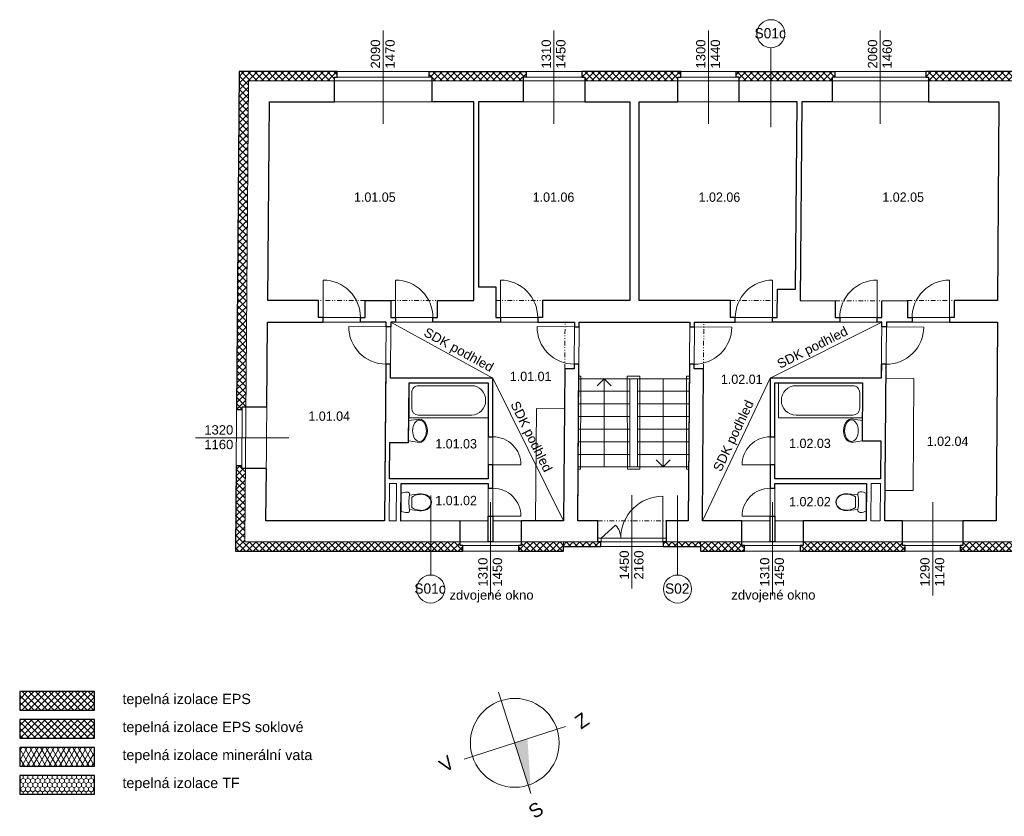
# Model space of a CAD drawing. Extents: x -2490 to 234697, y -105219 to -45378.
# Tile 1 of 15: x 17074 to 38154, y -105219 to -88168. Entities that reach past the tile are written whole.
import ezdxf

# ---------------------------------------------------------------- set-up
doc = ezdxf.new("R2010")
doc.units = 0
doc.header["$MEASUREMENT"] = 0
doc.linetypes.add('Wipeout_Contour', pattern=[1000, 0, -1000])
doc.linetypes.add('Čerchovaná se dvěma tečkami S', pattern=[250, 100, -40, 15, -40, 15, -40])
for name, color, linetype, lineweight in [('0_Číslo_pera__1', 7, 'Continuous', 15), ('2D BOD_Číslo_pera__1', 7, 'Continuous', 15), ('2D VÝPLNĚ_Číslo_pera__2', 1, 'Continuous', 25), ('2D VÝPLNĚ_Číslo_pera__4', 91, 'Continuous', 13), ('2D ČÁRY_Číslo_pera__1', 7, 'Continuous', 15), ('2D ČÁRY_Číslo_pera__2', 1, 'Continuous', 25), ('2D ČÁRY_Číslo_pera__3', 150, 'Continuous', 13), ('blok I_pohled4_terén_Číslo_pera__4', 91, 'Continuous', 13), ('DESKY.STROPNÍ_Číslo_pera__1', 7, 'Continuous', 15), ('komín_Číslo_pera__1', 7, 'Continuous', 15), ('NÁBYTEK A ZAŘÍZENÍ_Číslo_pera__3', 150, 'Continuous', 13), ('POZNÁMKY.TEXT_Číslo_pera__4', 91, 'Continuous', 13), ('zdi_Číslo_pera__1', 7, 'Continuous', 15)]:
    doc.layers.add(name, color=color, linetype=linetype, lineweight=lineweight)
for name, color, linetype in [('2D ČÁRY', 7, 'Continuous'), ('NÁBYTEK A ZAŘÍZENÍ', 7, 'Continuous'), ('vodorovné konstrukce', 7, 'Continuous')]:
    doc.layers.add(name, color=color, linetype=linetype)
doc.layers.add('vodorovné konstrukce_Číslo_pera__241', color=9, linetype='Continuous', lineweight=13, true_color=0x808080)
doc.styles.add('GENERATED_STYLE_1', font='arial.ttf')
doc.styles.add('GENERATED_STYLE_3', font='txt')
pattern_1 = [(45, (0, 0), (-70.71068, 70.71068), []), (135, (0, 0), (70.71068, 70.71068), [])]

# ---------------------------------------------------------------- blocks, each defined once
blk = doc.blocks.new('WC s nádržkou 1 11')
at = {"linetype": 'Wipeout_Contour', "ltscale": 15629.429493}
blk.add_wipeout([(31, 650), (18, 619), (8, 587), (2, 554), (0, 520), (5, 498), (20, 479), (40, 469), (64, 469), (41, 257), (39, 215), (44, 173), (54, 132), (70, 92), (97, 54), (132, 25), (174, 6), (220, 0), (266, 6), (308, 25), (343, 54), (370, 92), (386, 132), (396, 173), (401, 215), (399, 257), (376, 469), (400, 469), (420, 479), (435, 498), (440, 520), (438, 554), (432, 587), (422, 619), (409, 650)], dxfattribs=at).dxf.layer = 'NÁBYTEK A ZAŘÍZENÍ'
at = {"layer": 'NÁBYTEK A ZAŘÍZENÍ_Číslo_pera__3', "linetype": 'Continuous'}
for p, q in [((31, 650), (18, 619)), ((409, 650), (31, 650)), ((422, 619), (409, 650)), ((2, 554), (0, 520)), ((0, 520), (5, 498)), ((8, 587), (2, 554)), ((5, 498), (20, 479)), ((18, 619), (8, 587)), ((20, 479), (40, 469)), ((40, 469), (64, 469)), ((64, 469), (41, 257)), ((399, 257), (376, 469)), ((376, 469), (400, 469)), ((400, 469), (420, 479)), ((420, 479), (435, 498)), ((432, 587), (422, 619)), ((438, 554), (432, 587)), ((435, 498), (440, 520)), ((440, 520), (438, 554)), ((41, 257), (39, 215)), ((39, 215), (44, 173)), ((49, 256), (47, 215)), ((47, 215), (52, 174)), ((56, 299), (49, 256)), ((68, 341), (56, 299)), ((86, 381), (68, 341)), ((107, 419), (86, 381)), ((333, 419), (107, 419)), ((354, 381), (333, 419)), ((372, 341), (354, 381)), ((384, 299), (372, 341)), ((391, 256), (384, 299)), ((388, 174), (393, 215)), ((393, 215), (391, 256)), ((396, 173), (401, 215)), ((401, 215), (399, 257)), ((44, 173), (54, 132)), ((52, 174), (62, 134)), ((54, 132), (70, 92)), ((62, 134), (78, 96)), ((70, 92), (97, 54)), ((78, 96), (102, 60)), ((97, 54), (132, 25)), ((102, 60), (136, 32)), ((132, 25), (174, 6)), ((136, 32), (176, 14)), ((174, 6), (220, 0)), ((176, 14), (220, 8)), ((220, 8), (264, 14)), ((220, 0), (266, 6)), ((264, 14), (304, 32)), ((266, 6), (308, 25)), ((304, 32), (338, 60)), ((308, 25), (343, 54)), ((338, 60), (362, 96)), ((343, 54), (370, 92)), ((362, 96), (378, 134)), ((370, 92), (386, 132)), ((378, 134), (388, 174)), ((386, 132), (396, 173))]:
    blk.add_line(p, q, dxfattribs=at)
blk.add_ellipse((220, -298), major_axis=(785, 0), ratio=0.9963, start_param=1.370375, end_param=1.771221, dxfattribs=at)
blk = doc.blocks.new('Vana 01 11')
at = {"layer": 'NÁBYTEK A ZAŘÍZENÍ_Číslo_pera__3', "linetype": 'Continuous'}
for p, q in [((0, 0), (0, 751)), ((0, 751), (1696, 751)), ((1343, 691), (198, 691)), ((1696, 751), (1696, 0)), ((57, 210), (57, 541)), ((0, 0), (1696, 0)), ((1343, 60), (198, 60))]:
    blk.add_line(p, q, dxfattribs=at)
for centre, major_axis, start_param, end_param in [((198, 541), (0, 150), 0, 1.570796), ((1343, 375), (0, 315), 3.141593, 6.283185), ((198, 210), (0, 150), 1.570796, 3.141593)]:
    blk.add_ellipse(centre, major_axis=major_axis, ratio=0.941477, start_param=start_param, end_param=end_param, dxfattribs=at)
blk = doc.blocks.new('Umyvadlo oválné 11')
at = {"linetype": 'Wipeout_Contour', "ltscale": 6090.690526}
blk.add_wipeout([(0, 169), (2, 146), (9, 124), (19, 104), (43, 74), (73, 49), (129, 22), (188, 6), (250, 0), (312, 6), (371, 22), (427, 49), (457, 74), (481, 104), (491, 124), (498, 146), (500, 169), (469, 400), (31, 400), (-1, 169)], dxfattribs=at).dxf.layer = 'NÁBYTEK A ZAŘÍZENÍ'
at = {"layer": 'NÁBYTEK A ZAŘÍZENÍ_Číslo_pera__3', "linetype": 'Continuous'}
for p, q in [((31, 400), (-1, 169)), ((32, 400), (31, 400)), ((469, 400), (31, 400)), ((469, 400), (468, 400)), ((500, 169), (469, 400))]:
    blk.add_line(p, q, dxfattribs=at)
blk.add_ellipse((250, 169), major_axis=(-229, 0), ratio=0.643386, dxfattribs=at)
blk.add_ellipse((249, 169), major_axis=(-250, 0), ratio=0.674026, start_param=0, end_param=3.141593, dxfattribs=at)
blk = doc.blocks.new('WC s nádržkou 1 11_2')
at = {"linetype": 'Wipeout_Contour', "ltscale": 15629.429493}
blk.add_wipeout([(31, 650), (18, 619), (8, 587), (2, 554), (0, 520), (5, 498), (20, 479), (40, 469), (64, 469), (41, 257), (39, 215), (44, 173), (54, 132), (70, 92), (97, 54), (132, 25), (174, 6), (220, 0), (266, 6), (308, 25), (343, 54), (370, 92), (386, 132), (396, 173), (401, 215), (399, 257), (376, 469), (400, 469), (420, 479), (435, 498), (440, 520), (438, 554), (432, 587), (422, 619), (409, 650)], dxfattribs=at).dxf.layer = 'NÁBYTEK A ZAŘÍZENÍ'
at = {"layer": 'NÁBYTEK A ZAŘÍZENÍ_Číslo_pera__3', "linetype": 'Continuous'}
for p, q in [((31, 650), (18, 619)), ((409, 650), (31, 650)), ((422, 619), (409, 650)), ((2, 554), (0, 520)), ((0, 520), (5, 498)), ((8, 587), (2, 554)), ((5, 498), (20, 479)), ((18, 619), (8, 587)), ((20, 479), (40, 469)), ((40, 469), (64, 469)), ((64, 469), (41, 257)), ((399, 257), (376, 469)), ((376, 469), (400, 469)), ((400, 469), (420, 479)), ((420, 479), (435, 498)), ((432, 587), (422, 619)), ((438, 554), (432, 587)), ((435, 498), (440, 520)), ((440, 520), (438, 554)), ((41, 257), (39, 215)), ((39, 215), (44, 173)), ((49, 256), (47, 215)), ((47, 215), (52, 174)), ((56, 299), (49, 256)), ((68, 341), (56, 299)), ((86, 381), (68, 341)), ((107, 419), (86, 381)), ((333, 419), (107, 419)), ((354, 381), (333, 419)), ((372, 341), (354, 381)), ((384, 299), (372, 341)), ((391, 256), (384, 299)), ((388, 174), (393, 215)), ((393, 215), (391, 256)), ((396, 173), (401, 215)), ((401, 215), (399, 257)), ((44, 173), (54, 132)), ((52, 174), (62, 134)), ((54, 132), (70, 92)), ((62, 134), (78, 96)), ((70, 92), (97, 54)), ((78, 96), (102, 60)), ((97, 54), (132, 25)), ((102, 60), (136, 32)), ((132, 25), (174, 6)), ((136, 32), (176, 14)), ((174, 6), (220, 0)), ((176, 14), (220, 8)), ((220, 8), (264, 14)), ((220, 0), (266, 6)), ((264, 14), (304, 32)), ((266, 6), (308, 25)), ((304, 32), (338, 60)), ((308, 25), (343, 54)), ((338, 60), (362, 96)), ((343, 54), (370, 92)), ((362, 96), (378, 134)), ((370, 92), (386, 132)), ((378, 134), (388, 174)), ((386, 132), (396, 173))]:
    blk.add_line(p, q, dxfattribs=at)
blk.add_ellipse((220, -298), major_axis=(785, 0), ratio=0.9963, start_param=1.370375, end_param=1.771221, dxfattribs=at)
blk = doc.blocks.new('Vana 01 11_2')
at = {"layer": 'NÁBYTEK A ZAŘÍZENÍ_Číslo_pera__3', "linetype": 'Continuous'}
for p, q in [((0, 0), (0, 751)), ((0, 751), (1800, 751)), ((1425, 691), (210, 691)), ((1800, 751), (1800, 0)), ((60, 210), (60, 540)), ((0, 0), (1800, 0)), ((1425, 60), (210, 60))]:
    blk.add_line(p, q, dxfattribs=at)
for centre, major_axis, start_param, end_param in [((210, 540), (0, 150), 0, 1.570796), ((1425, 375), (0, 315), 3.141593, 6.283185), ((210, 210), (0, 150), 1.570796, 3.141593)]:
    blk.add_ellipse(centre, major_axis=major_axis, ratio=0.99918, start_param=start_param, end_param=end_param, dxfattribs=at)
blk = doc.blocks.new('Umyvadlo oválné 11_2')
at = {"linetype": 'Wipeout_Contour', "ltscale": 6090.690526}
blk.add_wipeout([(0, 169), (2, 146), (9, 124), (19, 104), (43, 74), (73, 49), (129, 22), (188, 6), (250, 0), (312, 6), (371, 22), (427, 49), (457, 74), (481, 104), (491, 124), (498, 146), (500, 169), (469, 400), (31, 400), (-1, 169)], dxfattribs=at).dxf.layer = 'NÁBYTEK A ZAŘÍZENÍ'
at = {"layer": 'NÁBYTEK A ZAŘÍZENÍ_Číslo_pera__3', "linetype": 'Continuous'}
for p, q in [((31, 400), (-1, 169)), ((32, 400), (31, 400)), ((469, 400), (31, 400)), ((469, 400), (468, 400)), ((500, 169), (469, 400))]:
    blk.add_line(p, q, dxfattribs=at)
blk.add_ellipse((250, 169), major_axis=(-229, 0), ratio=0.643386, dxfattribs=at)
blk.add_ellipse((249, 169), major_axis=(-250, 0), ratio=0.674026, start_param=0, end_param=3.141593, dxfattribs=at)
blk = doc.blocks.new('LINE_8289', base_point=(29587, -97742))
at = {"layer": '2D ČÁRY_Číslo_pera__3', "linetype": 'Continuous'}
for p, q in [((29587, -95852), (29437, -96002)), ((29587, -97742), (29587, -95852)), ((29587, -95852), (29737, -96002))]:
    blk.add_line(p, q, dxfattribs=at)
blk = doc.blocks.new('LINE_8290', base_point=(30851, -95852))
at = {"layer": '2D ČÁRY_Číslo_pera__3', "linetype": 'Continuous'}
for p, q in [((30851, -95852), (30851, -97742)), ((30851, -97742), (30701, -97592)), ((30851, -97742), (31001, -97592))]:
    blk.add_line(p, q, dxfattribs=at)
blk = doc.blocks.new('LINE_9147', base_point=(31158, -98355))
at = {"layer": 'vodorovné konstrukce_Číslo_pera__241', "linetype": 'Continuous'}
blk.add_line((31158, -98355), (31158, -100055), dxfattribs=at)
blk.add_circle((31158, -100355), 300, dxfattribs=at)
blk = doc.blocks.new('LINE_9148', base_point=(25874, -98355))
at = {"layer": 'vodorovné konstrukce_Číslo_pera__241', "linetype": 'Continuous'}
blk.add_line((25874, -98355), (25874, -100055), dxfattribs=at)
blk.add_circle((25874, -100355), 300, dxfattribs=at)
blk = doc.blocks.new('LINE_9157', base_point=(33157, -90468))
at = {"layer": 'vodorovné konstrukce_Číslo_pera__241', "linetype": 'Continuous'}
blk.add_line((33157, -90468), (33157, -88768), dxfattribs=at)
blk.add_circle((33157, -88468), 300, dxfattribs=at)

msp = doc.modelspace()

# ---------------------------------------------------------------- hatches: boundary and pattern name
at = {"layer": '2D VÝPLNĚ_Číslo_pera__4', "linetype": 'Continuous'}
h = msp.add_hatch(dxfattribs=at)
h.set_pattern_fill('TEPELNA_IZOLACE_EPS', color=8, style=0, pattern_type=2)
h.set_pattern_definition(pattern_1)
h.paths.add_polyline_path([(21715.2, -96511.4), (21839.2, -96512.4), (21839.7, -96452.4), (21915.7, -96452.4), (21972.1, -89475.6), (23810.9, -89475.6), (23810.9, -89399.6), (23870.9, -89399.6), (23870.9, -89275.6), (21773.7, -89275.6)], flags=0)
h = msp.add_hatch(dxfattribs=at)
h.set_pattern_fill('TEPELNA_IZOLACE_EPS', color=8, style=0, pattern_type=2)
h.set_pattern_definition(pattern_1)
h.paths.add_polyline_path([(25901.4, -89475.7), (27855.1, -89475.7), (27855.1, -89399.7), (27915.1, -89399.7), (27915.1, -89275.7), (25841.4, -89275.7), (25841.4, -89399.7), (25901.4, -89399.7)], flags=0)
h = msp.add_hatch(dxfattribs=at)
h.set_pattern_fill('TEPELNA_IZOLACE_EPS', color=8, style=0, pattern_type=2)
h.set_pattern_definition(pattern_1)
h.paths.add_polyline_path([(29170.2, -89475.7), (31166.9, -89475.7), (31166.9, -89399.7), (31226.9, -89399.7), (31226.9, -89275.7), (29110.2, -89275.7), (29110.2, -89399.7), (29170.2, -89399.7)], flags=0)
h = msp.add_hatch(dxfattribs=at)
h.set_pattern_fill('TEPELNA_IZOLACE_EPS', color=8, style=0, pattern_type=2)
h.set_pattern_definition(pattern_1)
h.paths.add_polyline_path([(32475.8, -89475.7), (34466, -89475.7), (34466, -89399.7), (34526, -89399.7), (34526, -89275.7), (32415.8, -89275.7), (32415.8, -89399.7), (32475.8, -89399.7)], flags=0)
h = msp.add_hatch(dxfattribs=at)
h.set_pattern_fill('TEPELNA_IZOLACE_EPS', color=8, style=0, pattern_type=2)
h.set_pattern_definition(pattern_1)
h.paths.add_polyline_path([(36533, -89475.7), (39890.6, -89475.8), (39890.6, -89399.8), (39950.6, -89399.8), (39950.6, -89275.8), (36473, -89275.7), (36473, -89399.7), (36533, -89399.7)], flags=0)
h = msp.add_hatch(dxfattribs=at)
h.set_pattern_fill('TEPELNA_IZOLACE_EPS', color=8, style=0, pattern_type=2)
h.set_pattern_definition(pattern_1)
h.paths.add_polyline_path([(26560.9, -99545.7), (26560.9, -99421.7), (26500.9, -99421.7), (26500.9, -99345.7), (21892.3, -99346.8), (21905, -97776.8), (21829, -97776.8), (21829.5, -97716.8), (21705.5, -97715.8), (21690.7, -99546.8)], flags=0)
h = msp.add_hatch(dxfattribs=at)
h.set_pattern_fill('TEPELNA_IZOLACE_EPS', color=8, style=0, pattern_type=2)
h.set_pattern_definition(pattern_1)
h.paths.add_polyline_path([(28713.4, -99545.2), (28713.4, -99445.2), (28713.4, -99345.2), (27811.5, -99345.4), (27811.6, -99421.4), (27751.6, -99421.4), (27751.6, -99545.4)], flags=0)
h = msp.add_hatch(dxfattribs=at)
h.set_pattern_fill('TEPELNA_IZOLACE_PERIMETR', color=8, style=0, pattern_type=2)
h.set_pattern_definition(pattern_1)
h.paths.add_polyline_path([(29513.4, -99445.2), (29513.4, -99345), (29453.4, -99345), (28713.4, -99345.2), (28713.4, -99445.2)], flags=0)
h = msp.add_hatch(dxfattribs=at)
h.set_pattern_fill('TEPELNA_IZOLACE_PERIMETR', color=8, style=0, pattern_type=2)
h.set_pattern_definition(pattern_1)
h.paths.add_polyline_path([(31652.3, -99445.2), (31652.3, -99344.5), (30852.3, -99344.7), (30852.3, -99445.2)], flags=0)
h = msp.add_hatch(dxfattribs=at)
h.set_pattern_fill('TEPELNA_IZOLACE_EPS', color=8, style=0, pattern_type=2)
h.set_pattern_definition(pattern_1)
h.paths.add_polyline_path([(32535, -99344.3), (31652.3, -99344.5), (31652.3, -99445.2), (31652.2, -99544.1), (32595, -99544.3), (32595, -99420.3), (32535, -99420.3)], flags=0)
h = msp.add_hatch(dxfattribs=at)
h.set_pattern_fill('TEPELNA_IZOLACE_EPS', color=8, style=0, pattern_type=2)
h.set_pattern_definition(pattern_1)
h.paths.add_polyline_path([(36032.4, -99543.5), (36032.3, -99419.5), (35972.3, -99419.5), (35972.3, -99343.5), (33845.7, -99344), (33845.7, -99420), (33785.7, -99420), (33785.7, -99544)], flags=0)
h = msp.add_hatch(dxfattribs=at)
h.set_pattern_fill('TEPELNA_IZOLACE_EPS', color=8, style=0, pattern_type=2)
h.set_pattern_definition(pattern_1)
h.paths.add_polyline_path([(38998.6, -99342.8), (37268.8, -99343.2), (37268.8, -99419.2), (37208.8, -99419.2), (37208.9, -99543.2), (39058.7, -99542.8), (39058.7, -99418.8), (38998.7, -99418.8)], flags=0)
h = msp.add_hatch(dxfattribs=at)
h.set_pattern_fill('TEPELNA_IZOLACE_EPS', color=8, style=0, pattern_type=2)
h.set_pattern_definition(pattern_1)
h.paths.add_polyline_path([(17073.7, -102946.8), (18673.7, -102946.8), (18673.7, -102546.8), (17073.7, -102546.8)], flags=0)
h = msp.add_hatch(dxfattribs=at)
h.set_pattern_fill('TEPELNA_IZOLACE_PERIMETR', color=8, style=0, pattern_type=2)
h.set_pattern_definition(pattern_1)
h.paths.add_polyline_path([(17073.7, -103546.8), (18673.7, -103546.8), (18673.7, -103146.8), (17073.7, -103146.8)], flags=0)
h = msp.add_hatch(dxfattribs=at)
h.set_pattern_fill('TEPELNA_IZOLACE_MINERÁL', color=8, style=0, pattern_type=2)
h.set_pattern_definition([(60, (0, 0), (-86.60254, 50), []), (120, (0, 0), (86.60254, 50), [])])
h.paths.add_polyline_path([(17073.7, -104146.8), (18673.7, -104146.8), (18673.7, -103746.8), (17073.7, -103746.8)], flags=0)
h = msp.add_hatch(dxfattribs=at)
h.set_pattern_fill('TEPELNA_IZOLACE_FENOL', color=8, style=0, pattern_type=2)
h.set_pattern_definition([(90, (0, 0), (-103.92305, 0), [60, -120]), (90, (-51.96, 90), (-103.92305, 0), [60, -120]), (150, (0, 60), (51.96152, 90), [60, -120]), (150, (-103.92, 60), (51.96152, 90), [60, -120]), (210, (0, 0), (-51.96152, 90), [60, -120]), (210, (-103.92, 0), (-51.96152, 90), [60, -120])])
h.paths.add_polyline_path([(17073.7, -104746.8), (18673.7, -104746.8), (18673.7, -104346.8), (17073.7, -104346.8)], flags=0)
at = {"layer": 'DESKY.STROPNÍ_Číslo_pera__1', "linetype": 'Continuous'}
msp.add_hatch(color=8, dxfattribs=at).paths.add_polyline_path([(28020.3, -104733.4), (27673.7, -103646.8), (27945.3, -103560.2)], flags=0)

# ---------------------------------------------------------------- linework, layer by layer
at = {"layer": '2D BOD_Číslo_pera__1', "color": 8, "linetype": 'Continuous', "flags": 128}
msp.add_lwpolyline([(30842.3, -99268.7), (30842.3, -98368.7, 0.4142136), (29942.3, -99268.7, 0.1902168), (29831.8, -98988.7), (29523.4, -99268.7)], format="xyb", dxfattribs=at)
at = {"layer": '2D VÝPLNĚ_Číslo_pera__2', "color": 8, "linetype": 'Continuous', "flags": 128}
for points in [[(17073.7, -102946.8), (18673.7, -102946.8), (18673.7, -102546.8), (17073.7, -102546.8)], [(17073.7, -103546.8), (18673.7, -103546.8), (18673.7, -103146.8), (17073.7, -103146.8)], [(17073.7, -104146.8), (18673.7, -104146.8), (18673.7, -103746.8), (17073.7, -103746.8)], [(17073.7, -104746.8), (18673.7, -104746.8), (18673.7, -104346.8), (17073.7, -104346.8)]]:
    msp.add_lwpolyline(points, close=True, dxfattribs=at)
at = {"layer": '2D ČÁRY_Číslo_pera__1', "color": 8, "linetype": 'Continuous'}
for p, q in [((23870.9, -89399.6), (23870.9, -89275.6)), ((25841.4, -89399.7), (25841.4, -89275.7)), ((27915.1, -89399.7), (27915.1, -89275.7)), ((29110.2, -89399.7), (29110.2, -89275.7)), ((31226.9, -89399.7), (31226.9, -89275.7)), ((32415.8, -89399.7), (32415.8, -89275.7)), ((34526, -89399.7), (34526, -89275.7)), ((36473, -89399.7), (36473, -89275.7)), ((23810.9, -89399.6), (23810.9, -89925.9)), ((25901.4, -89399.7), (25901.4, -89925.9)), ((27855.1, -89399.7), (27855.1, -89925.9)), ((29170.2, -89399.7), (29170.2, -89925.9)), ((31166.9, -89399.7), (31166.9, -89925.9)), ((32475.8, -89399.7), (32475.8, -89925.9)), ((34466, -89399.7), (34466, -89925.9)), ((36533, -89399.7), (36533, -89925.9)), ((26796.6, -94181.6), (26796.7, -89925.7)), ((26896.6, -93885.6), (26896.7, -89925.7)), ((30135, -94181.6), (30135.1, -89925.7)), ((30335, -94181.6), (30335.1, -89925.7)), ((38008.6, -94181.6), (38039.7, -89925.8)), ((22384.1, -94181.6), (23470.5, -94181.6)), ((24470.5, -94181.6), (25020.5, -94181.6)), ((26020.5, -94181.6), (26796.6, -94181.6)), ((28264.3, -94181.6), (30135, -94181.6)), ((30335, -94181.6), (32294.4, -94181.6)), ((33784.5, -94181.6), (34530.8, -94182)), ((35530.8, -94182), (36080.8, -94181.7)), ((37080.8, -94181.7), (38008.6, -94181.6)), ((22380.4, -94641.6), (24920.5, -94641.6)), ((25020.5, -94641.6), (28950, -94641.6)), ((29023.1, -98896.2), (29050, -94641.6)), ((29050, -94641.6), (31420.1, -94641.6)), ((31389, -98895.7), (31420.1, -94641.6)), ((31520.1, -94642.2), (35530.8, -94642)), ((35630.8, -94642), (38005.2, -94641.9)), ((37978.3, -98894.2), (38005.2, -94641.6)), ((28718.9, -98896.3), (28742.7, -95639.6)), ((31689, -98895.6), (31712.7, -95643.4)), ((25010.8, -95841.6), (27206.2, -95841.6)), ((27206.2, -99345.6), (27206.2, -95841.6)), ((28741.2, -95841.6), (28750, -95841.6)), ((29042.3, -95851.6), (31411.2, -95851.6)), ((30133.1, -95851.6), (30137.6, -97741.6)), ((30299.3, -97741.6), (30299.3, -95851.6)), ((33140.4, -95842.1), (35521.1, -95842)), ((33140.4, -99344.2), (33140.4, -95842.1)), ((25410, -95941.6), (27106.2, -95941.6)), ((27106.2, -97996.7), (27106.2, -95941.6)), ((29040.6, -96121.6), (30133.7, -96121.6)), ((30299.3, -96121.6), (31409.2, -96121.6)), ((33240.4, -95942.1), (35120.3, -95942)), ((33240.4, -97995.3), (33240.4, -95942.1)), ((21839.2, -96512.4), (21715.2, -96511.4)), ((21839.7, -96452.4), (22365.7, -96452.4)), ((29038.9, -96391.6), (30134.4, -96391.6)), ((30299.3, -96391.6), (31407.3, -96391.6)), ((29037.2, -96661.6), (30135, -96661.6)), ((30299.3, -96661.6), (31405.3, -96661.6)), ((29035.5, -96931.6), (30135.6, -96931.6)), ((30299.3, -96931.6), (31403.3, -96931.6)), ((29033.8, -97201.6), (30136.3, -97201.6)), ((30299.3, -97201.6), (31401.4, -97201.6)), ((29032.1, -97471.6), (30136.9, -97471.6)), ((30299.3, -97471.6), (31399.4, -97471.6)), ((21829.5, -97716.8), (21705.5, -97715.8)), ((21829, -97776.8), (22355, -97776.8)), ((29030.4, -97741.6), (31397.4, -97741.6)), ((27106.2, -99345.6), (27106.2, -98096.7)), ((33240.4, -99344.2), (33240.4, -98095.3)), ((26500.9, -99421.7), (26500.8, -98896.8)), ((27811.6, -99421.4), (27811.4, -98896.5)), ((29453.4, -99345), (29453.3, -98896.1)), ((30842.2, -98895.8), (30842.2, -98895.8)), ((30912.3, -99344.7), (30912.2, -98895.8)), ((32535, -99420.3), (32534.9, -98895.4)), ((33845.7, -99420), (33845.6, -98895.1)), ((35972.3, -99419.5), (35972.2, -98894.6)), ((37268.8, -99419.2), (37268.7, -98894.3)), ((29523.3, -99344.7), (29523.4, -99268.7)), ((30842.3, -99344.7), (30842.3, -99268.7)), ((26560.9, -99421.7), (26560.9, -99545.7)), ((27206.2, -99421.6), (27206.2, -99421.6)), ((27751.6, -99421.4), (27751.6, -99545.4)), ((28713.4, -99345.2), (28713.4, -99545.2)), ((28713.4, -99445.2), (31652.3, -99445.2)), ((29513.4, -99345), (29513.4, -99445.2)), ((30852.3, -99344.7), (30852.3, -99445.2)), ((31652.3, -99344.5), (31652.2, -99545.2)), ((32595, -99420.3), (32595, -99544.3)), ((33240.4, -99420.2), (33240.4, -99420.2)), ((33785.7, -99420), (33785.7, -99544)), ((36032.3, -99419.5), (36032.4, -99543.5)), ((37208.8, -99419.2), (37208.9, -99543.2))]:
    msp.add_line(p, q, dxfattribs=at)
at = {"layer": '2D ČÁRY_Číslo_pera__1', "color": 8, "linetype": 'Čerchovaná se dvěma tečkami S'}
for p, q in [((24470.5, -94181.6), (23470.5, -94181.6)), ((25020.5, -94181.6), (26020.5, -94181.6)), ((27264.3, -94181.6), (28264.3, -94181.6)), ((32294.4, -94181.6), (33294.4, -94181.6)), ((34530.8, -94182), (35530.8, -94182)), ((36080.8, -94181.7), (37080.8, -94181.7)), ((28742.7, -95639.6), (28750, -94641.6)), ((31712.7, -95643.4), (31720.1, -94641.6))]:
    msp.add_line(p, q, dxfattribs=at)
at = {"layer": '2D ČÁRY_Číslo_pera__1', "color": 8, "linetype": 'Continuous', "flags": 128}
for points in [[(24470.5, -94181.6), (24470.5, -94541.6), (23470.5, -94541.6), (23470.5, -94181.6)], [(25020.5, -94181.6), (25020.5, -94541.6), (26020.5, -94541.6), (26020.5, -94181.6)], [(27264.3, -94181.6), (27264.3, -94541.6), (28264.3, -94541.6), (28264.3, -94181.6)], [(33294.4, -94181.6), (33294.4, -94541.6), (32294.4, -94541.6), (32294.4, -94181.6)], [(35530.8, -94182), (35530.8, -94542), (34530.8, -94542), (34530.8, -94182)], [(37080.8, -94181.7), (37080.8, -94541.7), (36080.8, -94541.7), (36080.8, -94181.7)], [(28742.7, -95639.6), (28943.7, -95640.9), (28950, -94640.9)], [(31712.7, -95643.4), (31513.7, -95642.2), (31520.1, -94642.2)]]:
    msp.add_lwpolyline(points, dxfattribs=at)
at = {"layer": '2D ČÁRY_Číslo_pera__2', "color": 8, "linetype": 'Continuous', "flags": 128}
for points in [[(23810.9, -89925.9), (23810.9, -89399.6), (23870.9, -89399.6), (23870.9, -89275.6), (21773.7, -89275.6), (21715.2, -96511.4), (21839.2, -96512.4), (21839.7, -96452.4), (22365.7, -96452.4), (22380.4, -94641.4), (23570.5, -94641.6), (23570.5, -94541.6), (23470.5, -94541.6), (23470.5, -94181.6), (22384.1, -94181.6), (22418.5, -89925.6)], [(25841.4, -89275.7), (27915.1, -89275.7), (27915.1, -89399.7), (27855.1, -89399.7), (27855.1, -89925.9), (26896.7, -89925.7), (26896.6, -93885.6), (27266.6, -93885.5), (27264.3, -94541.6), (27364.3, -94541.6), (27364.3, -94641.6), (25920.5, -94641.6), (25920.5, -94541.6), (26020.5, -94541.6), (26020.5, -94181.6), (26796.6, -94181.6), (26796.7, -89925.7), (25901.4, -89925.9), (25901.4, -89399.7), (25841.4, -89399.7)], [(29110.2, -89275.7), (29110.2, -89399.7), (29170.2, -89399.7), (29170.2, -89925.9), (30135.1, -89925.7), (30135, -94181.6), (28264.3, -94181.6), (28264.3, -94541.6), (28164.3, -94541.6), (28164.3, -94641.6), (28950, -94641.6), (28949.4, -94740.9), (29049.4, -94741.5), (29050, -94641.6), (31420.1, -94641.6), (31419.4, -94741.5), (31519.4, -94742.2), (31520.1, -94642.2), (32394.4, -94641.6), (32394.4, -94541.6), (32294.4, -94541.6), (32294.4, -94181.6), (30335, -94181.6), (30335.1, -89925.7), (31166.9, -89925.9), (31166.9, -89399.7), (31226.9, -89399.7), (31226.9, -89275.7)], [(32415.8, -89275.7), (34526, -89275.7), (34526, -89399.7), (34466, -89399.7), (34466, -89925.9), (33818.9, -89925.7), (33784.5, -94181.6), (34530.8, -94182), (34530.8, -94542), (34630.8, -94542), (34630.8, -94642), (33194.4, -94641.6), (33194.4, -94541.6), (33294.4, -94541.6), (33296.4, -93935.7), (33686.4, -93935.7), (33718.8, -89925.7), (32475.8, -89925.9), (32475.8, -89399.7), (32415.8, -89399.7)], [(24470.5, -94181.6), (25020.5, -94181.6), (25020.5, -94541.6), (25120.5, -94541.6), (25120.5, -94641.6), (25020.5, -94641.6), (25019.6, -94742.4), (24919.7, -94741.5), (24920.5, -94641.6), (24370.5, -94641.6), (24370.5, -94541.6), (24470.5, -94541.6)], [(35530.8, -94182), (36080.8, -94181.7), (36080.8, -94541.7), (36180.8, -94541.7), (36180.8, -94641.7), (35630.8, -94642), (35630, -94742), (35530, -94741.2), (35530.8, -94642), (35430.8, -94642), (35430.8, -94542), (35530.8, -94542)], [(28944.3, -95540.9), (28943.7, -95640.9), (28742.7, -95639.6), (28718.9, -98896.3), (27811.4, -98896.5), (27811.6, -99421.4), (27751.6, -99421.4), (27751.6, -99545.4), (28713.4, -99545.2), (28713.4, -99445.2), (29513.4, -99445.2), (29513.4, -99345), (29453.4, -99345), (29453.3, -98896.1), (29023.1, -98896.2), (29044.3, -95541.5)], [(31414.4, -95541.5), (31389, -98895.7), (30912.2, -98895.8), (30912.3, -99344.7), (30852.3, -99344.7), (30852.3, -99445.2), (31652.3, -99445.2), (31652.2, -99544.1), (32595, -99544.3), (32595, -99420.3), (32535, -99420.3), (32534.9, -98895.4), (31689, -98895.6), (31712.7, -95643.4), (31513.7, -95642.2), (31514.4, -95542.2)], [(27106.2, -98796.7), (27206.2, -98796.7), (27206.2, -99345.6), (27106.2, -99345.6)], [(33140.4, -98796.7), (33240.4, -98796.7), (33240.4, -99344.2), (33140.4, -99344.2)]]:
    msp.add_lwpolyline(points, close=True, dxfattribs=at)
msp.add_lwpolyline([(39950.6, -89275.8), (36473, -89275.7), (36473, -89399.7), (36533, -89399.7), (36533, -89925.9), (38039.7, -89925.8), (38008.6, -94181.6), (37080.8, -94181.7), (37080.8, -94541.7), (36980.8, -94541.7), (36980.8, -94641.7), (38005.2, -94641.6), (37978.3, -98894.2), (37268.7, -98894.3), (37268.8, -99419.2), (37208.8, -99419.2), (37208.9, -99543.2), (39058.7, -99542.8)], dxfattribs=at)
at = {"layer": '2D ČÁRY_Číslo_pera__3', "color": 8, "linetype": 'Continuous'}
for p, q in [((25020.5, -94641.6), (27206.2, -95841.6)), ((35530.8, -94642), (33140.4, -95842.1)), ((27206.2, -95841.6), (28718.9, -98896.3)), ((29036.9, -95801.6), (29087.6, -95801.6)), ((29087.6, -95801.6), (29082.9, -97791.6)), ((30083, -95801.6), (30087.7, -97791.6)), ((30083, -95801.6), (30349.3, -95801.6)), ((30349.3, -97791.6), (30349.3, -95801.6)), ((31353.1, -97791.6), (31353.1, -95801.6)), ((31353.1, -95801.6), (31403.1, -95801.6)), ((33140.4, -95842.1), (31689, -98895.6)), ((29032.9, -97791.6), (29082.9, -97791.6)), ((30087.7, -97791.6), (30349.3, -97791.6)), ((31353.1, -97791.6), (31403.1, -97791.6)), ((27327.1, -102560.3), (28020.3, -104733.4)), ((28760.2, -103300.2), (26587.2, -103993.5))]:
    msp.add_line(p, q, dxfattribs=at)
at = {"layer": '2D ČÁRY_Číslo_pera__3', "color": 8, "linetype": 'Continuous', "flags": 128}
for points in [[(23570.5, -94641.6), (23570.5, -94541.6), (23570.5, -93741.6, -0.4142136), (24370.5, -94541.6), (24370.5, -94641.6)], [(25120.5, -94641.6), (25120.5, -94541.6), (25120.5, -93741.6, -0.4142136), (25920.5, -94541.6), (25920.5, -94641.6)], [(27364.3, -94641.6), (27364.3, -94541.6), (27364.3, -93741.6, -0.4142136), (28164.3, -94541.6), (28164.3, -94641.6)], [(33194.4, -94641.6), (33194.4, -94541.6), (33194.4, -93741.6, 0.4142136), (32394.4, -94541.6), (32394.4, -94641.6)], [(35430.8, -94642), (35430.8, -94542), (35430.8, -93742, 0.4142136), (34630.8, -94542), (34630.8, -94642)], [(36980.8, -94641.7), (36980.8, -94541.7), (36980.8, -93741.7, 0.4142136), (36180.8, -94541.7), (36180.8, -94641.7)], [(25019.6, -94742.4), (24919.7, -94741.5), (24119.7, -94735.1, 0.4142136), (24913.2, -95541.5), (25013.2, -95542.3)], [(29049.4, -94741.5), (28949.4, -94740.9), (28149.4, -94735.9, 0.4142136), (28944.3, -95540.9), (29044.3, -95541.5)], [(31419.4, -94741.5), (31519.4, -94742.2), (32319.4, -94747.2, -0.4142136), (31514.4, -95542.2), (31414.4, -95541.5)], [(35530, -94741.2), (35630, -94742), (36430, -94748.4, -0.4142136), (35623.5, -95542), (35523.5, -95541.1)], [(27106.2, -97096.7), (27206.2, -97096.7, -0.4142136), (27806.2, -97696.7), (27206.2, -97696.7), (27106.2, -97696.7)], [(33240.4, -97096.7), (33140.4, -97096.7, 0.4142136), (32540.4, -97696.7), (33140.4, -97696.7), (33240.4, -97696.7)], [(27106.2, -98196.7), (27206.2, -98196.7, -0.4142136), (27806.2, -98796.7), (27206.2, -98796.7), (27106.2, -98796.7)], [(33240.4, -98196.7), (33140.4, -98196.7, 0.4142136), (32540.4, -98796.7), (33140.4, -98796.7), (33240.4, -98796.7)]]:
    msp.add_lwpolyline(points, format="xyb", dxfattribs=at)
for points in [[(35619.2, -95842.7), (35601.7, -98242.6), (36201.7, -98247), (36219.2, -95847.1)], [(28136.5, -96492), (28118.9, -98891.9), (28718.9, -98896.3), (28736.4, -96496.4)]]:
    msp.add_lwpolyline(points, close=True, dxfattribs=at)
at = {"layer": '2D ČÁRY_Číslo_pera__3', "color": 8, "linetype": 'Continuous'}
msp.add_circle((27673.7, -103646.8), 950.4, dxfattribs=at)
at = {"layer": 'blok I_pohled4_terén_Číslo_pera__4', "color": 8, "linetype": 'Continuous'}
for p, q in [((24856.2, -90399.7), (24856.2, -88399.7)), ((28512.6, -90399.7), (28512.6, -88399.7)), ((31821.4, -90399.7), (31821.4, -88399.7)), ((35499.5, -90399.7), (35499.5, -88399.7)), ((22834.4, -97114.6), (20834.4, -97114.6)), ((30182.8, -98341.9), (30182.8, -100341.9)), ((27156.2, -98494.6), (27156.2, -100494.6)), ((33190.4, -98493.2), (33190.4, -100493.2)), ((36620.6, -98492.4), (36620.6, -100492.4))]:
    msp.add_line(p, q, dxfattribs=at)
at = {"layer": 'komín_Číslo_pera__1', "color": 8, "linetype": 'Continuous'}
for p, q in [((33718.8, -89925.7), (33686.4, -93935.7)), ((33818.9, -89925.7), (33784.5, -94181.6)), ((26896.6, -93885.6), (27266.6, -93885.5)), ((27266.6, -93885.5), (27264.3, -94181.6)), ((33296.4, -93935.7), (33294.4, -94181.6)), ((33686.4, -93935.7), (33296.4, -93935.7)), ((24920.5, -94641.6), (24886.1, -98897.2)), ((25020.5, -94641.6), (25010.8, -95841.6)), ((35530.8, -94642), (35521.1, -95842)), ((35630.8, -94642), (35596.4, -98894.7)), ((24999.7, -97216.1), (24993.3, -97997.2)), ((35510.3, -97183.6), (35503.7, -97994.7)), ((24992.5, -98097.2), (24986.1, -98898)), ((35502.9, -98094.7), (35496.4, -98894.7))]:
    msp.add_line(p, q, dxfattribs=at)
at = {"layer": 'zdi_Číslo_pera__1', "color": 8, "linetype": 'Continuous'}
for p, q in [((21773.7, -89275.6), (21690.7, -99546.8)), ((60622.8, -89275.9), (21773.7, -89275.6)), ((21972.1, -89475.6), (21892.3, -99346.8)), ((60422.8, -89475.9), (21972.1, -89475.6)), ((25901.4, -89399.7), (23810.9, -89399.6)), ((29170.2, -89399.7), (27855.1, -89399.7)), ((32475.8, -89399.7), (31166.9, -89399.7)), ((36533, -89399.7), (34466, -89399.7)), ((22418.5, -89925.6), (22384.1, -94181.6)), ((26796.7, -89925.7), (22418.5, -89925.6)), ((30135.1, -89925.7), (26896.7, -89925.7)), ((33718.8, -89925.7), (30335.1, -89925.7)), ((38039.7, -89925.8), (33818.9, -89925.7)), ((22380.4, -94641.4), (22346, -98897.8)), ((21839.7, -96452.4), (21829, -97776.8)), ((24993.3, -97997.2), (27106.2, -97996.7)), ((33240.2, -97995.3), (35503.7, -97994.7)), ((24992.5, -98097.2), (25142.5, -98097.1)), ((25242.5, -98097.1), (27106.2, -98096.7)), ((33240.2, -98095.3), (35202.9, -98094.8)), ((35302.9, -98094.8), (35502.9, -98094.7)), ((22346, -98897.8), (24886.1, -98897.2)), ((24986.1, -98897.2), (25136.1, -98897.1)), ((25236.1, -98897.1), (27106.2, -98896.7)), ((27206.2, -98896.7), (28718.9, -98896.3)), ((29023.1, -98896.2), (29453.3, -98896.1)), ((30912.2, -98895.8), (31389, -98895.7)), ((31689, -98895.6), (33140.4, -98895.3)), ((33240.4, -98895.3), (35196.4, -98894.8)), ((35296.4, -98894.8), (35496.4, -98894.7)), ((35596.4, -98894.7), (37978.3, -98894.2)), ((29453.4, -99269), (30912.3, -99268.7)), ((21892.3, -99346.8), (72128.1, -99335.1)), ((26500.9, -99421.7), (27811.6, -99421.4)), ((32535, -99420.3), (33845.7, -99420)), ((35972.3, -99419.5), (37268.8, -99419.2)), ((21690.7, -99546.8), (28713.4, -99545.2)), ((31652.2, -99544.5), (44598.7, -99541.5))]:
    msp.add_line(p, q, dxfattribs=at)
at = {"layer": 'zdi_Číslo_pera__1', "color": 8, "linetype": 'Čerchovaná se dvěma tečkami S'}
msp.add_line((29453.3, -98896.1), (30912.2, -98895.8), dxfattribs=at)

# ---------------------------------------------------------------- block references
at = {"layer": '2D ČÁRY', "color": 8, "linetype": 'Continuous'}
for name, p in [('LINE_8289', (29586.9, -97741.6)), ('LINE_8290', (30851.2, -95851.6))]:
    msp.add_blockref(name, p, dxfattribs=at)
at = {"layer": 'NÁBYTEK A ZAŘÍZENÍ', "color": 8, "linetype": 'Continuous', "xscale": -1}
for name, p, rotation in [('Vana 01 11', (25410, -95941.6), 180), ('WC s nádržkou 1 11_2', (34549.7, -98714.8), 270)]:
    msp.add_blockref(name, p, dxfattribs=dict(at, rotation=rotation))
at = {"layer": 'NÁBYTEK A ZAŘÍZENÍ', "color": 8, "linetype": 'Continuous', "rotation": 180}
msp.add_blockref('Vana 01 11_2', (35120.3, -95942.1), dxfattribs=at)
at = {"layer": 'vodorovné konstrukce', "color": 8, "linetype": 'Continuous'}
for name, p in [('LINE_9157', (33157.1, -90467.7)), ('LINE_9147', (31157.6, -98354.8))]:
    msp.add_blockref(name, p, dxfattribs=at)

# ---------------------------------------------------------------- texts
at = {"layer": '0_Číslo_pera__1', "color": 8, "linetype": 'Continuous', "char_height": 300, "attachment_point": 4, "rotation": 34.30188, "style": 'GENERATED_STYLE_3'}
for s, insert in [('{Z}', (29008.5, -103241.6)), ('{V}', (26102, -104172.1)), ('{S}', (28015.9, -105163))]:
    msp.add_mtext(s, dxfattribs=dict(at, insert=insert))
at = {"layer": 'POZNÁMKY.TEXT_Číslo_pera__4', "color": 8, "linetype": 'Continuous'}
for s, insert, char_height, attachment_point, style in [('{S01c}', (32806.1, -88459), 220, 4, 'GENERATED_STYLE_3'), ('{1.01.05}', (24230.9, -91866), 200, 1, 'GENERATED_STYLE_3'), ('{1.01.06}', (28056.4, -91866), 200, 1, 'GENERATED_STYLE_3'), ('{1.02.06}', (31608.2, -91866), 200, 1, 'GENERATED_STYLE_3'), ('{1.02.05}', (35542.4, -91866), 200, 1, 'GENERATED_STYLE_3'), ('{1.01.01}', (27566.8, -95704), 200, 1, 'GENERATED_STYLE_3'), ('{1.02.01}', (32086.1, -95764.7), 200, 1, 'GENERATED_STYLE_3'), ('{1.01.04}', (23254.1, -96553.8), 200, 1, 'GENERATED_STYLE_3'), ('{1.01.03}', (25971, -97145.7), 200, 1, 'GENERATED_STYLE_3'), ('{1.02.03}', (33546.6, -97136.4), 200, 1, 'GENERATED_STYLE_3'), ('{1.02.04}', (36493.4, -97090.8), 200, 1, 'GENERATED_STYLE_3'), ('{1.01.02}', (25971, -98360), 200, 1, 'GENERATED_STYLE_3'), ('{1.02.02}', (33546.6, -98385.4), 200, 1, 'GENERATED_STYLE_3'), ('{S01c}', (25522.6, -100346), 220, 4, 'GENERATED_STYLE_3'), ('{S02}', (30890.1, -100346), 220, 4, 'GENERATED_STYLE_3'), ('{zdvojené okno}', (26274.8, -100513), 200, 4, 'GENERATED_STYLE_1'), ('{zdvojené okno}', (32309, -100511.6), 200, 4, 'GENERATED_STYLE_1')]:
    msp.add_mtext(s, dxfattribs=dict(at, insert=insert, char_height=char_height, attachment_point=attachment_point, style=style))
at = {"layer": 'POZNÁMKY.TEXT_Číslo_pera__4', "color": 8, "linetype": 'Continuous', "char_height": 200, "attachment_point": 8, "rotation": 90, "line_spacing_factor": 0.938049, "style": 'GENERATED_STYLE_1'}
for s, insert in [('{2090\\P1470}', (25105.3, -88901.7)), ('{1310\\P1450}', (28761.8, -88901.8)), ('{1300\\P1440}', (32070.6, -88901.8)), ('{2060\\P1460}', (35748.7, -88901.8)), ('{1310\\P1450}', (27405.4, -99992.6)), ('{1450\\P2160}', (30432, -99839.9)), ('{1310\\P1450}', (33439.5, -99991.2)), ('{1290\\P1140}', (36869.8, -99990.4))]:
    msp.add_mtext(s, dxfattribs=dict(at, insert=insert))
at = {"layer": 'POZNÁMKY.TEXT_Číslo_pera__4', "color": 8, "linetype": 'Continuous', "char_height": 200, "attachment_point": 1, "style": 'GENERATED_STYLE_1'}
for insert, rotation in [((25802, -94746.3), 331.23291), ((33263.2, -95462.3), 26.65883), ((31907.8, -97773), 64.57775), ((27754.8, -96308.7), 296.34395)]:
    msp.add_mtext('{SDK podhled}', dxfattribs=dict(at, insert=insert, rotation=rotation))
at = {"layer": 'POZNÁMKY.TEXT_Číslo_pera__4', "color": 8, "linetype": 'Continuous', "style": 'GENERATED_STYLE_1'}
for s, insert, char_height, attachment_point, line_spacing_factor in [('{1320\\P1160}', (21336.4, -97363.6), 200, 8, 0.938049), ('{tepelná izolace EPS\\Ptepelná izolace EPS soklové\\Ptepelná izolace minerální vata\\Ptepelná izolace TF}', (19273.7, -102597.1), 220, 1, 1.634061)]:
    msp.add_mtext(s, dxfattribs=dict(at, insert=insert, char_height=char_height, attachment_point=attachment_point, line_spacing_factor=line_spacing_factor))

# ---------------------------------------------------------------- next in the draw order: linework, layer by layer
at = {"layer": 'komín_Číslo_pera__1', "color": 8, "linetype": 'Continuous'}
for p, q in [((35202.9, -98094.8), (35196.4, -98894.8)), ((35302.9, -98094.8), (35296.4, -98894.8))]:
    msp.add_line(p, q, dxfattribs=at)

# ---------------------------------------------------------------- next in the draw order: block references
at = {"layer": 'NÁBYTEK A ZAŘÍZENÍ', "color": 8, "linetype": 'Continuous', "xscale": -0.9999999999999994, "rotation": 89.53707804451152}
msp.add_blockref('Umyvadlo oválné 11', (25803.7, -96719.2), dxfattribs=at)
at = {"layer": 'NÁBYTEK A ZAŘÍZENÍ', "color": 8, "linetype": 'Continuous'}
for name, p, rotation in [('Umyvadlo oválné 11_2', (34710, -96716.1), 270.4629219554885), ('WC s nádržkou 1 11', (25889.3, -98718.6), 90)]:
    msp.add_blockref(name, p, dxfattribs=dict(at, rotation=rotation))

# ---------------------------------------------------------------- next in the draw order: linework, layer by layer
at = {"layer": '2D ČÁRY_Číslo_pera__2', "color": 8, "linetype": 'Continuous', "flags": 128}
for points in [[(22355, -97776.8), (21829, -97776.8), (21829.5, -97716.8), (21705.5, -97715.8), (21690.7, -99546.8), (26560.9, -99545.7), (26560.9, -99421.7), (26500.9, -99421.7), (26500.8, -98896.8), (25236.1, -98900), (25242.5, -98097.1), (27106.2, -98096.7), (27106.2, -98196.7), (27206.2, -98196.7), (27206.2, -97696.7), (27106.2, -97696.7), (27106.2, -97996.7), (24993.3, -97997.2), (24999.7, -97216.1), (25399.7, -97216), (25410, -95941.6), (27106.2, -95941.6), (27106.2, -97096.7), (27206.2, -97096.7), (27206.2, -95841.6), (25010.8, -95841.6), (25013.2, -95542.3), (24913.2, -95541.5), (24886.1, -98897.2), (22346, -98897.8)], [(33140.4, -98196.7), (33240.4, -98196.7), (33240.2, -98095.3), (35202.9, -98094.8), (35196.4, -98894.8), (33845.6, -98895.1), (33845.7, -99420), (33785.7, -99420), (33785.7, -99544), (36032.4, -99543.5), (36032.3, -99419.5), (35972.3, -99419.5), (35972.2, -98894.6), (35596.4, -98894.7), (35623.5, -95542), (35523.5, -95541.1), (35521.1, -95842), (33140.4, -95842.1), (33140.4, -97096.7), (33240.4, -97096.7), (33240.4, -95942.1), (35120.3, -95942), (35110.3, -97183.7), (35510.3, -97183.6), (35503.7, -97994.7), (33240.2, -97995.3), (33240.4, -97696.7), (33140.4, -97696.7)]]:
    msp.add_lwpolyline(points, close=True, dxfattribs=at)
at = {"layer": 'komín_Číslo_pera__1', "color": 8, "linetype": 'Continuous'}
for p, q in [((25410, -95941.6), (25399.7, -97216)), ((35120.3, -95942), (35110.3, -97183.7)), ((24999.7, -97216.1), (25399.7, -97216)), ((35110.3, -97183.7), (35510.3, -97183.6)), ((25142.5, -98097.1), (25136.1, -98899.2)), ((25242.5, -98097.1), (25236.1, -98900))]:
    msp.add_line(p, q, dxfattribs=at)

# ---------------------------------------------------------------- next in the draw order: block references
at = {"layer": 'vodorovné konstrukce', "color": 8, "linetype": 'Continuous'}
msp.add_blockref('LINE_9148', (25873.6, -98354.8), dxfattribs=at)

doc.saveas('drawing.dxf')
